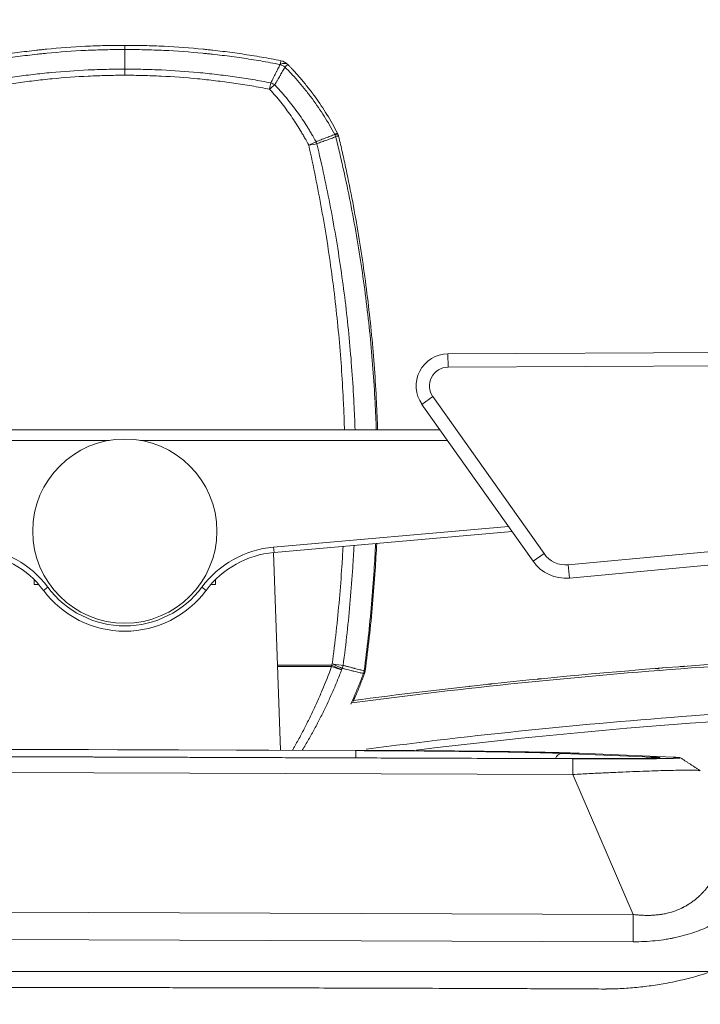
# Model space of a CAD drawing. Header units: millimetres. Extents: x 0 to 594, y 0 to 420.
# Tile 77 of 256: x 254 to 267, y 164 to 182. Entities that reach past the tile are written whole.
import ezdxf

# ---------------------------------------------------------------- set-up
doc = ezdxf.new("R2010")
doc.units = ezdxf.units.MM
doc.layers.add('1', color=7, linetype='Continuous', true_color=0xffffff)
doc.styles.add('Arial Unicode MS', font='txt')
doc.dimstyles.get("Standard").update_dxf_attribs({"dimtxt": 0.18, "dimasz": 0.18, "dimexe": 0.18, "dimexo": 0.0625, "dimgap": 0.09, "dimtad": 0, "dimtih": 1, "dimtoh": 1, "dimdec": 4, "dimzin": 0, "dimdsep": 46, "dimtxsty": 'Standard', "dimcen": 0.09, "dimadec": 0, "dimazin": 0, "dimtfac": 1, "dimtdec": 4, "dimtofl": 0, "dimtmove": 0, "dimatfit": 3, "dimfxl": 0, "dimtolj": 1, "dimtzin": 0, "dimarcsym": 0})

# ---------------------------------------------------------------- blocks, each defined once
blk = doc.blocks.new('_U6')
at = {"layer": '1', "color": 18, "lineweight": 13}
for p, q in [((249.492, 222.88), (249.492, 205.581)), ((345.447, 147.949), (345.447, 209.581)), ((249.492, 207.581), (266.947, 207.581)), ((345.447, 207.581), (327.992, 207.581))]:
    blk.add_line(p, q, dxfattribs=at)
at = {"layer": '1', "color": 18}
for points in [[(249.492, 207.581), (252.992, 208.519), (252.992, 206.643)], [(345.447, 207.581), (341.947, 206.643), (341.947, 208.519)]]:
    blk.add_solid(points, dxfattribs=at)
at = {"layer": '1', "color": 18, "linetype": 'Continuous', "lineweight": 13, "char_height": 3.5, "attachment_point": 7, "line_spacing_factor": 1.047437, "style": 'Arial Unicode MS'}
for s, insert in [('\\fArial Unicode MS|b0|i0;\\W1.0000;LCG (DRY WEIGHT)', (281.299, 204.945)), ('\\fArial Unicode MS|b0|i0;\\W1.0000;1.92', (268.632, 204.945))]:
    blk.add_mtext(s, dxfattribs=dict(at, insert=insert))
blk = doc.blocks.new('_U9')
at = {"layer": '1', "color": 18, "lineweight": 13}
for p, q in [((249.492, 164.64), (361.654, 164.64)), ((359.654, 164.64), (359.654, 150.774)), ((359.654, 124.367), (359.654, 138.607)), ((160.769, 124.367), (361.654, 124.367))]:
    blk.add_line(p, q, dxfattribs=at)
at = {"layer": '1', "color": 18}
for points in [[(359.654, 164.64), (360.592, 161.14), (358.717, 161.14)], [(359.654, 124.367), (358.717, 127.867), (360.592, 127.867)]]:
    blk.add_solid(points, dxfattribs=at)
at = {"layer": '1', "color": 18, "linetype": 'Continuous', "lineweight": 13, "char_height": 3.5, "attachment_point": 7, "rotation": 90, "line_spacing_factor": 1.047437, "style": 'Arial Unicode MS'}
for s, insert in [('\\fArial Unicode MS|b0|i0;\\W1.0000;SINGLE POINT LIFT* EYE', (369.695, 140.265)), ('\\fArial Unicode MS|b0|i0;\\W1.0000;0.81', (362.633, 140.265))]:
    blk.add_mtext(s, dxfattribs=dict(at, insert=insert))
blk = doc.blocks.new('_U10')
at = {"layer": '1', "color": 18, "lineweight": 13}
for p, q in [((249.492, 222.88), (380.277, 222.88)), ((378.277, 222.88), (378.277, 151.235)), ((378.277, 124.367), (378.277, 139.069)), ((160.769, 124.367), (380.277, 124.367))]:
    blk.add_line(p, q, dxfattribs=at)
at = {"layer": '1', "color": 18}
for points in [[(378.277, 222.88), (379.215, 219.38), (377.339, 219.38)], [(378.277, 124.367), (377.339, 127.867), (379.215, 127.867)]]:
    blk.add_solid(points, dxfattribs=at)
at = {"layer": '1', "color": 18, "linetype": 'Continuous', "lineweight": 13, "char_height": 3.5, "attachment_point": 7, "rotation": 90, "line_spacing_factor": 1.047437, "style": 'Arial Unicode MS'}
for s, insert in [('\\fArial Unicode MS|b0|i0;\\W1.0000;LIFTING STROPS* EYE', (388.318, 140.726)), ('\\fArial Unicode MS|b0|i0;\\W1.0000;1.97', (381.256, 140.726))]:
    blk.add_mtext(s, dxfattribs=dict(at, insert=insert))

msp = doc.modelspace()

# ---------------------------------------------------------------- linework, layer by layer
at = {"layer": '1', "color": 155, "linetype": 'Continuous', "lineweight": 13}
for p, q in [((255.721, 181.993), (255.721, 181.915)), ((255.721, 181.547), (255.721, 181.432)), ((261.777, 176.212), (273.222, 176.272)), ((261.777, 176.212), (261.778, 175.962)), ((273.223, 176.022), (261.778, 175.962)), ((261.29, 175.265), (261.494, 175.41)), ((261.494, 175.41), (263.576, 172.469)), ((263.372, 172.325), (261.29, 175.265)), ((250.179, 174.79), (261.627, 174.79)), ((250.04, 174.59), (255.43, 174.59)), ((256.015, 174.59), (261.768, 174.59)), ((258.508, 172.59), (262.912, 172.975)), ((258.508, 172.59), (262.912, 172.975)), ((262.912, 172.975), (258.508, 172.59)), ((262.979, 172.881), (258.517, 172.49)), ((262.979, 172.881), (258.517, 172.49)), ((264.03, 172.26), (271.554, 172.958)), ((271.577, 172.709), (264.054, 172.011)), ((258.517, 172.49), (258.508, 172.59)), ((258.517, 172.49), (258.508, 172.59)), ((258.638, 168.788), (258.509, 172.489)), ((263.372, 172.325), (263.576, 172.469)), ((264.03, 172.26), (264.054, 172.011)), ((254.022, 171.892), (254.022, 171.983)), ((257.422, 171.983), (257.422, 171.892)), ((254.108, 171.892), (254.022, 171.892)), ((254.198, 171.781), (254.278, 171.841)), ((254.198, 171.781), (254.278, 171.841)), ((257.247, 171.781), (257.167, 171.841)), ((257.247, 171.781), (257.167, 171.841)), ((257.422, 171.892), (257.336, 171.892)), ((258.583, 170.376), (259.596, 170.376)), ((259.596, 170.354), (258.584, 170.354)), ((259.596, 170.376), (259.596, 170.354)), ((265.688, 170.317), (265.682, 170.317)), ((260.11, 168.782), (243.699, 168.84)), ((243.824, 168.834), (260.048, 168.778)), ((247.708, 168.68), (264.118, 168.623)), ((263.993, 168.628), (247.769, 168.685)), ((260.048, 168.642), (260.048, 168.778)), ((263.923, 168.726), (265.622, 168.655)), ((263.993, 168.628), (263.993, 168.628)), ((266.001, 168.654), (264.238, 168.728)), ((264.117, 168.331), (247.707, 168.388)), ((265.247, 165.709), (264.117, 168.331)), ((247.14, 165.772), (265.247, 165.709)), ((265.247, 165.709), (265.245, 165.196)), ((265.245, 165.196), (247.138, 165.259))]:
    msp.add_line(p, q, dxfattribs=at)
msp.add_circle((255.722, 172.89), 1.725, dxfattribs=at)
for centre, radius, start, end in [((258.597, 181.46), 0.25, 44.243, 78.757), ((259.485, 180.234), 0.25, 13.3476, 27.5782), ((261.78, 175.612), 0.6, 90.3, 215.3), ((261.78, 175.612), 0.35, 90.3, 215.3), ((252.773, 170.722), 1.875, 36.6307, 85), ((252.773, 170.722), 1.875, 36.6307, 85), ((252.773, 170.722), 1.875, 36.6307, 85), ((258.671, 170.722), 1.875, 95, 143.3693), ((258.671, 170.722), 1.875, 95, 143.3693), ((258.671, 170.722), 1.875, 95, 143.3693), ((252.773, 170.722), 1.775, 36.6307, 85), ((252.773, 170.722), 1.775, 36.6307, 85), ((258.671, 170.722), 1.775, 95, 143.3693), ((258.671, 170.722), 1.775, 95, 143.3693), ((263.984, 172.758), 0.75, 215.3, 275.3), ((263.984, 172.758), 0.5, 215.3, 275.3), ((255.722, 172.915), 1.9, 216.6307, 323.3693), ((255.722, 172.915), 1.9, 216.6307, 323.3693), ((255.722, 172.915), 1.8, 216.6307, 323.3693), ((255.722, 172.915), 1.8, 216.6307, 323.3693), ((255.722, 172.915), 1.8, 216.6307, 323.3693), ((265.692, 170.167), 0.15, 75.069, 94.5358), ((259.977, 170.304), 0.25, 339.6951, 352.3258)]:
    msp.add_arc(centre, radius, start, end, dxfattribs=at)
for centre, major_axis, ratio, start_param, end_param in [((258.597, 181.46), (0.049, 0.245), 0.0027, 0, 0.782212), ((258.597, 181.46), (-0.179, -0.174), 0.496812, 3.141593, 4.089453), ((258.597, 181.46), (0.179, 0.174), 0.496694, 0, 0.94809), ((258.597, 181.46), (-0.221, 0.117), 0.693692, 4.498086, 4.91855), ((258.597, 181.46), (0.179, 0.174), 0.008427, 0, 0.780761), ((258.435, 181.151), (0.048, 0.245), 0.015101, 0.972789, 1.493094), ((258.435, 181.151), (-0.185, -0.169), 0.05846, 4.123209, 4.659032), ((258.435, 181.151), (-0.222, 0.115), 0.544332, 4.566628, 4.885274), ((259.485, 180.234), (0.222, 0.116), 0.007966, 0, 0.686469), ((259.485, 180.234), (-0.243, -0.058), 0.294119, 3.141593, 3.866572), ((259.485, 180.232), (-0.243, -0.058), 0.293847, 3.141593, 3.866653), ((259.485, 180.232), (-0.094, 0.231), 0.771843, 4.599206, 4.789927), ((259.485, 180.232), (0.243, 0.058), 0.010026, 0, 0.683844), ((259.168, 180.102), (0.222, 0.115), 0.064144, 0.877993, 1.537511), ((259.168, 180.102), (0.244, 0.055), 0.07048, 0.883751, 1.554948), ((259.168, 180.102), (-0.095, 0.231), 0.635311, 4.660089, 4.818972), ((259.596, 170.374), (-0.229, 0.101), 0.008044, 3.744548, 4.715954), ((259.596, 170.374), (-0.234, 0.088), 0.07459, 1.59888, 2.536736), ((259.608, 170.4), (-0.229, 0.1), 0.008222, 3.742911, 4.715984), ((259.608, 170.4), (0.248, -0.033), 0.008895, 0.602895, 1.571985), ((259.608, 170.4), (0.063, 0.242), 0.82153, 4.587308, 4.817692), ((265.673, 170.166), (0.012, -0.15), 0.80816, 2.686988, 3.141593), ((259.977, 170.304), (0.063, 0.242), 0.924076, 4.620114, 4.82616), ((259.977, 170.304), (0.248, -0.033), 0.472719, 5.836603, 6.283185), ((259.977, 170.304), (0.248, -0.033), 0.472761, 5.836621, 6.283185), ((259.977, 170.304), (-0.234, 0.087), 0.005274, 2.751186, 3.141593), ((259.977, 170.304), (0.248, -0.033), 0.000555, 0, 0.389514), ((263.923, 168.576), (-0.006, -0.15), 0.939601, 3.182397, 4.391926), ((265.621, 168.505), (-0.006, -0.15), 0.939601, 3.182397, 3.450709)]:
    msp.add_ellipse(centre, major_axis=major_axis, ratio=ratio, start_param=start_param, end_param=end_param, dxfattribs=at)
for points, degree, knots in [([(252.796, 181.705), (252.916, 181.729), (253.037, 181.752), (253.218, 181.783), (253.279, 181.793), (253.4, 181.813), (253.461, 181.822), (253.643, 181.849), (253.764, 181.865), (253.947, 181.888), (254.038, 181.899), (254.129, 181.908), (254.19, 181.915), (254.221, 181.918), (254.496, 181.945), (254.74, 181.963), (255.046, 181.978), (255.108, 181.981), (255.23, 181.985), (255.291, 181.987), (255.475, 181.992), (255.598, 181.993), (255.721, 181.993)], 3, [0, 0, 0, 0, 0.125, 0.125, 0.1875, 0.1875, 0.25, 0.25, 0.375, 0.375, 0.4375, 0.46875, 0.46875, 0.5, 0.5, 0.75, 0.75, 0.8125, 0.8125, 0.875, 0.875, 1, 1, 1, 1]), ([(255.721, 181.915), (255.599, 181.915), (255.477, 181.914), (255.294, 181.909), (255.233, 181.907), (255.111, 181.903), (255.05, 181.901), (254.745, 181.886), (254.502, 181.868), (254.229, 181.842), (254.198, 181.839), (254.138, 181.833), (254.047, 181.823), (253.956, 181.813), (253.774, 181.791), (253.653, 181.774), (253.472, 181.748), (253.412, 181.739), (253.291, 181.72), (253.231, 181.71), (253.051, 181.679), (252.931, 181.657), (252.811, 181.634)], 3, [0, 0, 0, 0, 0.125, 0.125, 0.1875, 0.1875, 0.25, 0.25, 0.5, 0.5, 0.53125, 0.53125, 0.5625, 0.625, 0.625, 0.75, 0.75, 0.8125, 0.8125, 0.875, 0.875, 1, 1, 1, 1]), ([(255.721, 181.993), (255.843, 181.993), (255.966, 181.992), (256.15, 181.987), (256.211, 181.985), (256.334, 181.981), (256.395, 181.978), (256.701, 181.963), (256.946, 181.945), (257.221, 181.918), (257.251, 181.915), (257.312, 181.908), (257.404, 181.899), (257.495, 181.888), (257.677, 181.865), (257.799, 181.849), (257.981, 181.822), (258.041, 181.813), (258.163, 181.793), (258.223, 181.783), (258.404, 181.752), (258.525, 181.729), (258.645, 181.705)], 3, [0, 0, 0, 0, 0.125, 0.125, 0.1875, 0.1875, 0.25, 0.25, 0.5, 0.5, 0.53125, 0.53125, 0.5625, 0.625, 0.625, 0.75, 0.75, 0.8125, 0.8125, 0.875, 0.875, 1, 1, 1, 1]), ([(258.631, 181.634), (258.511, 181.657), (258.391, 181.679), (258.21, 181.71), (258.15, 181.72), (258.03, 181.739), (257.969, 181.748), (257.788, 181.774), (257.667, 181.791), (257.486, 181.813), (257.395, 181.823), (257.304, 181.833), (257.243, 181.839), (257.213, 181.842), (256.94, 181.868), (256.696, 181.886), (256.392, 181.901), (256.331, 181.903), (256.209, 181.907), (256.148, 181.909), (255.965, 181.914), (255.843, 181.915), (255.721, 181.915)], 3, [0, 0, 0, 0, 0.125, 0.125, 0.1875, 0.1875, 0.25, 0.25, 0.375, 0.375, 0.4375, 0.46875, 0.46875, 0.5, 0.5, 0.75, 0.75, 0.8125, 0.8125, 0.875, 0.875, 1, 1, 1, 1]), ([(252.982, 181.29), (253.095, 181.311), (253.208, 181.332), (253.378, 181.36), (253.435, 181.369), (253.548, 181.386), (253.605, 181.394), (253.775, 181.419), (253.946, 181.441), (254.117, 181.46), (254.231, 181.472), (254.288, 181.478), (254.574, 181.504), (254.803, 181.521), (255.09, 181.534), (255.147, 181.536), (255.262, 181.54), (255.319, 181.542), (255.491, 181.546), (255.606, 181.547), (255.721, 181.547)], 3, [0, 0, 0, 0, 0.125, 0.125, 0.1875, 0.1875, 0.25, 0.25, 0.375, 0.4375, 0.4375, 0.5, 0.5, 0.75, 0.75, 0.8125, 0.8125, 0.875, 0.875, 1, 1, 1, 1]), ([(255.721, 181.547), (255.836, 181.547), (255.95, 181.546), (256.122, 181.542), (256.18, 181.54), (256.294, 181.536), (256.352, 181.534), (256.638, 181.521), (256.867, 181.504), (257.153, 181.478), (257.21, 181.472), (257.324, 181.46), (257.495, 181.441), (257.666, 181.419), (257.836, 181.394), (257.893, 181.386), (258.007, 181.369), (258.063, 181.36), (258.233, 181.332), (258.346, 181.311), (258.459, 181.29)], 3, [0, 0, 0, 0, 0.125, 0.125, 0.1875, 0.1875, 0.25, 0.25, 0.5, 0.5, 0.5625, 0.5625, 0.625, 0.75, 0.75, 0.8125, 0.8125, 0.875, 0.875, 1, 1, 1, 1]), ([(258.459, 181.29), (258.467, 181.305), (258.474, 181.321), (258.489, 181.351), (258.497, 181.366), (258.519, 181.411), (258.534, 181.44), (258.552, 181.476), (258.555, 181.483), (258.562, 181.497), (258.573, 181.518), (258.583, 181.539), (258.604, 181.58), (258.618, 181.607), (258.631, 181.633)], 3, [0, 0, 0, 0, 0.125, 0.125, 0.25, 0.25, 0.5, 0.5, 0.5625, 0.5625, 0.625, 0.75, 0.75, 1, 1, 1, 1]), ([(258.723, 181.584), (258.708, 181.559), (258.693, 181.533), (258.67, 181.493), (258.658, 181.473), (258.646, 181.453), (258.638, 181.439), (258.634, 181.432), (258.614, 181.398), (258.598, 181.37), (258.573, 181.327), (258.564, 181.312), (258.547, 181.283), (258.538, 181.269), (258.53, 181.254)], 3, [0, 0, 0, 0, 0.25, 0.25, 0.375, 0.4375, 0.4375, 0.5, 0.5, 0.75, 0.75, 0.875, 0.875, 1, 1, 1, 1]), ([(259.655, 180.324), (259.624, 180.382), (259.593, 180.439), (259.527, 180.553), (259.493, 180.609), (259.423, 180.719), (259.351, 180.829), (259.275, 180.936), (259.226, 181.002), (259.216, 181.015), (259.196, 181.041), (259.166, 181.08), (259.136, 181.119), (259.075, 181.196), (258.991, 181.297), (258.86, 181.443), (258.77, 181.538), (258.723, 181.584)], 3, [0, 0, 0, 0, 0.125, 0.125, 0.25, 0.25, 0.375, 0.5, 0.5, 0.53125, 0.53125, 0.5625, 0.625, 0.625, 0.75, 0.875, 1, 1, 1, 1]), ([(258.776, 181.634), (258.788, 181.622), (258.799, 181.61), (258.822, 181.586), (258.856, 181.55), (258.89, 181.513), (258.957, 181.44), (259.044, 181.34), (259.128, 181.237), (259.189, 181.158), (259.219, 181.119), (259.249, 181.079), (259.269, 181.052), (259.278, 181.039), (259.327, 180.972), (259.403, 180.863), (259.475, 180.751), (259.544, 180.639), (259.578, 180.582), (259.644, 180.466), (259.675, 180.408), (259.706, 180.349)], 3, [0, 0, 0, 0, 0.03125, 0.03125, 0.0625, 0.125, 0.125, 0.25, 0.375, 0.375, 0.4375, 0.46875, 0.46875, 0.5, 0.5, 0.625, 0.75, 0.75, 0.875, 0.875, 1, 1, 1, 1]), ([(255.721, 181.432), (255.607, 181.432), (255.493, 181.431), (255.322, 181.427), (255.266, 181.425), (255.152, 181.421), (255.095, 181.419), (254.811, 181.405), (254.584, 181.389), (254.301, 181.361), (254.244, 181.356), (254.131, 181.343), (254.074, 181.337), (253.905, 181.316), (253.792, 181.301), (253.623, 181.277), (253.567, 181.268), (253.454, 181.251), (253.398, 181.242), (253.23, 181.213), (253.118, 181.193), (253.006, 181.171)], 3, [0, 0, 0, 0, 0.125, 0.125, 0.1875, 0.1875, 0.25, 0.25, 0.5, 0.5, 0.5625, 0.5625, 0.625, 0.625, 0.75, 0.75, 0.8125, 0.8125, 0.875, 0.875, 1, 1, 1, 1]), ([(258.435, 181.171), (258.323, 181.193), (258.212, 181.213), (258.043, 181.242), (257.987, 181.251), (257.875, 181.268), (257.818, 181.277), (257.649, 181.301), (257.537, 181.316), (257.367, 181.337), (257.311, 181.343), (257.198, 181.356), (257.141, 181.361), (256.858, 181.389), (256.631, 181.405), (256.347, 181.419), (256.29, 181.421), (256.176, 181.425), (256.119, 181.427), (255.948, 181.431), (255.835, 181.432), (255.721, 181.432)], 3, [0, 0, 0, 0, 0.125, 0.125, 0.1875, 0.1875, 0.25, 0.25, 0.375, 0.375, 0.4375, 0.4375, 0.5, 0.5, 0.75, 0.75, 0.8125, 0.8125, 0.875, 0.875, 1, 1, 1, 1]), ([(258.53, 181.254), (258.549, 181.234), (258.567, 181.214), (258.605, 181.173), (258.623, 181.153), (258.678, 181.091), (258.75, 181.007), (258.819, 180.922), (258.886, 180.835), (258.919, 180.791), (259.017, 180.657), (259.078, 180.566), (259.152, 180.449), (259.166, 180.426), (259.195, 180.378), (259.209, 180.355), (259.25, 180.283), (259.277, 180.235), (259.304, 180.187)], 3, [0, 0, 0, 0, 0.0625, 0.0625, 0.125, 0.125, 0.25, 0.375, 0.375, 0.5, 0.5, 0.75, 0.75, 0.8125, 0.8125, 0.875, 0.875, 1, 1, 1, 1]), ([(259.168, 180.12), (259.143, 180.168), (259.117, 180.215), (259.078, 180.285), (259.065, 180.308), (259.038, 180.355), (259.024, 180.378), (258.955, 180.492), (258.897, 180.582), (258.805, 180.714), (258.774, 180.757), (258.71, 180.843), (258.644, 180.927), (258.576, 181.01), (258.524, 181.071), (258.507, 181.091), (258.471, 181.131), (258.453, 181.151), (258.435, 181.171)], 3, [0, 0, 0, 0, 0.125, 0.125, 0.1875, 0.1875, 0.25, 0.25, 0.5, 0.5, 0.625, 0.625, 0.75, 0.875, 0.875, 0.9375, 0.9375, 1, 1, 1, 1]), ([(259.304, 180.187), (259.32, 180.193), (259.336, 180.199), (259.367, 180.211), (259.383, 180.217), (259.429, 180.235), (259.459, 180.246), (259.503, 180.264), (259.518, 180.269), (259.546, 180.28), (259.56, 180.286), (259.602, 180.302), (259.629, 180.312), (259.656, 180.323)], 3, [0, 0, 0, 0, 0.125, 0.125, 0.25, 0.25, 0.5, 0.5, 0.625, 0.625, 0.75, 0.75, 1, 1, 1, 1]), ([(259.673, 180.278), (259.647, 180.269), (259.619, 180.259), (259.577, 180.244), (259.563, 180.239), (259.534, 180.228), (259.52, 180.223), (259.475, 180.207), (259.445, 180.196), (259.399, 180.179), (259.383, 180.173), (259.351, 180.162), (259.335, 180.156), (259.319, 180.15)], 3, [0, 0, 0, 0, 0.25, 0.25, 0.375, 0.375, 0.5, 0.5, 0.75, 0.75, 0.875, 0.875, 1, 1, 1, 1]), ([(260.433, 174.79), (260.428, 174.962), (260.42, 175.133), (260.4, 175.515), (260.387, 175.724), (260.355, 176.143), (260.337, 176.352), (260.295, 176.769), (260.272, 176.977), (260.221, 177.393), (260.192, 177.601), (260.131, 178.016), (260.098, 178.222), (260.027, 178.636), (259.989, 178.842), (259.907, 179.254), (259.864, 179.459), (259.807, 179.716), (259.795, 179.767), (259.772, 179.87), (259.736, 180.023), (259.699, 180.176), (259.673, 180.278)], 3, [0, 0, 0, 0, 0.092585, 0.092585, 0.206012, 0.206012, 0.319439, 0.319439, 0.432865, 0.432865, 0.546292, 0.546292, 0.659719, 0.659719, 0.773146, 0.773146, 0.886573, 0.886573, 0.91493, 0.91493, 0.943287, 1, 1, 1, 1]), ([(259.728, 180.29), (259.753, 180.187), (259.788, 180.034), (259.822, 179.88), (259.845, 179.777), (259.856, 179.725), (259.911, 179.468), (259.952, 179.262), (260.03, 178.849), (260.104, 178.436), (260.167, 178.021), (260.226, 177.606), (260.254, 177.398), (260.303, 176.981), (260.326, 176.773), (260.366, 176.355), (260.383, 176.145), (260.414, 175.726), (260.426, 175.516), (260.445, 175.134), (260.452, 174.962), (260.458, 174.79)], 3, [0, 0, 0, 0, 0.056701, 0.085051, 0.085051, 0.113401, 0.113401, 0.226802, 0.226802, 0.340204, 0.453605, 0.453605, 0.567006, 0.567006, 0.680407, 0.680407, 0.793808, 0.793808, 0.907209, 0.907209, 1, 1, 1, 1]), ([(259.837, 174.79), (259.835, 174.851), (259.833, 174.912), (259.828, 175.075), (259.824, 175.177), (259.8, 175.687), (259.773, 176.094), (259.699, 176.906), (259.654, 177.311), (259.545, 178.119), (259.481, 178.522), (259.337, 179.324), (259.257, 179.723), (259.168, 180.12)], 3, [0, 0, 0, 0, 0.033981, 0.033981, 0.090806, 0.090806, 0.318104, 0.318104, 0.545403, 0.545403, 0.772701, 0.772701, 1, 1, 1, 1]), ([(259.319, 180.15), (259.367, 179.951), (259.413, 179.751), (259.499, 179.35), (259.54, 179.149), (259.616, 178.746), (259.652, 178.544), (259.72, 178.139), (259.751, 177.936), (259.809, 177.53), (259.836, 177.326), (259.884, 176.919), (259.928, 176.511), (259.98, 175.897), (260.005, 175.487), (260.023, 175.118), (260.03, 174.954), (260.035, 174.791)], 3, [0, 0, 0, 0, 0.113649, 0.113649, 0.227299, 0.227299, 0.340948, 0.340948, 0.454597, 0.454597, 0.568246, 0.568246, 0.681896, 0.795545, 0.909194, 0.909194, 1, 1, 1, 1]), ([(259.608, 170.403), (259.635, 170.605), (259.684, 171.01), (259.744, 171.619), (259.785, 172.149), (259.804, 172.477), (259.811, 172.602)], 3, [0, 0, 0, 0, 0.276587, 0.553174, 0.829761, 1, 1, 1, 1]), ([(260.016, 172.62), (260.009, 172.484), (259.99, 172.143), (259.949, 171.598), (259.889, 170.986), (259.839, 170.578), (259.812, 170.374)], 3, [0, 0, 0, 0, 0.18206, 0.454707, 0.727353, 1, 1, 1, 1]), ([(260.206, 170.273), (260.234, 170.482), (260.285, 170.899), (260.326, 171.317), (260.363, 171.735), (260.379, 171.945), (260.403, 172.321), (260.412, 172.489), (260.42, 172.656)], 3, [0, 0, 0, 0, 0.263401, 0.526801, 0.526801, 0.790202, 0.790202, 1, 1, 1, 1]), ([(260.441, 172.658), (260.433, 172.489), (260.423, 172.321), (260.399, 171.944), (260.383, 171.734), (260.346, 171.315), (260.304, 170.897), (260.253, 170.479), (260.224, 170.271)], 3, [0, 0, 0, 0, 0.21063, 0.21063, 0.473753, 0.473753, 0.736877, 1, 1, 1, 1]), ([(259.994, 169.716), (260.86, 169.831), (261.728, 169.935), (263.841, 170.163), (265.088, 170.276), (267.586, 170.459), (268.836, 170.529), (271.338, 170.626), (272.589, 170.653), (273.841, 170.659)], 3, [0, 0, 0, 0, 0.188751, 0.188751, 0.459167, 0.459167, 0.729584, 0.729584, 1, 1, 1, 1]), ([(273.842, 170.619), (271.34, 170.608), (268.837, 170.51), (264.212, 170.171), (262.089, 169.953), (259.976, 169.674)], 3, [0, 0, 0, 0, 0.540011, 0.540011, 1, 1, 1, 1]), ([(258.863, 168.783), (258.865, 168.787), (258.867, 168.791), (258.88, 168.812), (258.889, 168.829), (258.937, 168.914), (258.975, 168.983), (259.049, 169.122), (259.085, 169.192), (259.157, 169.332), (259.191, 169.403), (259.243, 169.511), (259.259, 169.546), (259.293, 169.618), (259.342, 169.727), (259.39, 169.836), (259.482, 170.055), (259.541, 170.204), (259.596, 170.354)], 3, [0, 0, 0, 0, 0.008462, 0.008462, 0.042653, 0.042653, 0.179417, 0.179417, 0.316181, 0.316181, 0.452945, 0.452945, 0.521327, 0.521327, 0.589709, 0.726472, 0.726472, 1, 1, 1, 1]), ([(259.784, 170.291), (259.757, 170.219), (259.699, 170.075), (259.639, 169.932), (259.576, 169.791), (259.544, 169.721), (259.495, 169.616), (259.47, 169.564), (259.445, 169.512), (259.428, 169.478), (259.419, 169.46), (259.376, 169.374), (259.34, 169.306), (259.268, 169.17), (259.231, 169.103), (259.175, 169.003), (259.155, 168.97), (259.117, 168.904), (259.086, 168.852), (259.055, 168.8), (259.044, 168.782)], 3, [0, 0, 0, 0, 0.137233, 0.274466, 0.274466, 0.411699, 0.411699, 0.480316, 0.514624, 0.514624, 0.548932, 0.548932, 0.686165, 0.686165, 0.823398, 0.823398, 0.892015, 0.892015, 0.960631, 1, 1, 1, 1]), ([(260.193, 170.223), (260.187, 170.225), (260.18, 170.227), (260.166, 170.23), (260.159, 170.231), (260.138, 170.236), (260.124, 170.24), (260.079, 170.251), (260.048, 170.258), (260.006, 170.268), (259.998, 170.27), (259.981, 170.274), (259.955, 170.281), (259.911, 170.291), (259.874, 170.3), (259.845, 170.307), (259.836, 170.31), (259.817, 170.314), (259.807, 170.317), (259.797, 170.319)], 3, [0, 0, 0, 0, 0.0625, 0.0625, 0.125, 0.125, 0.25, 0.25, 0.5, 0.5, 0.5625, 0.5625, 0.625, 0.75, 0.875, 0.875, 0.9375, 0.9375, 1, 1, 1, 1]), ([(259.812, 170.374), (259.822, 170.372), (259.831, 170.369), (259.851, 170.365), (259.86, 170.362), (259.888, 170.355), (259.925, 170.345), (259.961, 170.336), (259.986, 170.33), (259.995, 170.328), (260.012, 170.323), (260.02, 170.321), (260.061, 170.31), (260.093, 170.302), (260.152, 170.287), (260.18, 170.28), (260.206, 170.273)], 3, [0, 0, 0, 0, 0.0625, 0.0625, 0.125, 0.125, 0.25, 0.375, 0.375, 0.4375, 0.4375, 0.5, 0.5, 0.75, 0.75, 1, 1, 1, 1]), ([(265.78, 170.325), (265.78, 170.325), (265.78, 170.325), (265.78, 170.325), (265.78, 170.325), (265.781, 170.325), (265.781, 170.325), (265.782, 170.325), (265.783, 170.325), (265.784, 170.325), (265.785, 170.325), (265.787, 170.325), (265.789, 170.326), (265.792, 170.326), (265.795, 170.326), (265.798, 170.326), (265.799, 170.326)], 3, [0, 0, 0, 0, 0.05573, 0.111234, 0.166582, 0.22184, 0.277077, 0.332362, 0.387764, 0.443351, 0.49919, 0.599638, 0.69954, 0.7993, 0.899319, 1, 1, 1, 1]), ([(266.127, 170.351), (266.128, 170.352), (266.131, 170.352), (266.135, 170.352), (266.14, 170.353), (266.145, 170.353), (266.151, 170.353), (266.156, 170.354), (266.164, 170.354), (266.173, 170.355), (266.184, 170.356), (266.196, 170.357), (266.204, 170.357), (266.208, 170.358)], 3, [0, 0, 0, 0, 0.072106, 0.143431, 0.2143, 0.285042, 0.355989, 0.427469, 0.499803, 0.624418, 0.749567, 0.874643, 1, 1, 1, 1]), ([(260.193, 170.223), (260.168, 170.154), (260.141, 170.086), (260.1, 169.984), (260.086, 169.95), (260.058, 169.882), (260.044, 169.848), (260.006, 169.759), (259.981, 169.704), (259.956, 169.649)], 3, [0, 0, 0, 0, 0.35461, 0.35461, 0.531915, 0.531915, 0.70922, 0.70922, 1, 1, 1, 1]), ([(260.211, 170.217), (260.186, 170.149), (260.16, 170.081), (260.12, 169.98), (260.106, 169.946), (260.079, 169.879), (260.065, 169.845), (260.035, 169.773), (260.018, 169.734), (260.001, 169.695)], 3, [0, 0, 0, 0, 0.387053, 0.387053, 0.58058, 0.58058, 0.774106, 0.774106, 1, 1, 1, 1]), ([(263.449, 170.117), (263.452, 170.117), (263.456, 170.118), (263.463, 170.118), (263.469, 170.119), (263.476, 170.12), (263.483, 170.12), (263.489, 170.121), (263.497, 170.122), (263.505, 170.123), (263.515, 170.124), (263.524, 170.124), (263.529, 170.125), (263.531, 170.125)], 3, [0, 0, 0, 0, 0.07222, 0.143628, 0.21454, 0.285277, 0.356163, 0.427521, 0.499666, 0.624409, 0.749379, 0.874696, 1, 1, 1, 1]), ([(262.175, 169.982), (262.175, 169.982), (262.175, 169.982), (262.175, 169.982), (262.175, 169.982), (262.176, 169.982), (262.176, 169.982), (262.177, 169.982), (262.178, 169.982), (262.179, 169.983), (262.18, 169.983), (262.182, 169.983), (262.184, 169.983), (262.187, 169.984), (262.19, 169.984), (262.193, 169.984), (262.194, 169.984)], 3, [0, 0, 0, 0, 0.055727, 0.111229, 0.166574, 0.221832, 0.27707, 0.332359, 0.387767, 0.443362, 0.499213, 0.599626, 0.699507, 0.79926, 0.899291, 1, 1, 1, 1]), ([(262.522, 170.02), (262.523, 170.021), (262.526, 170.021), (262.53, 170.021), (262.535, 170.022), (262.54, 170.022), (262.546, 170.023), (262.551, 170.024), (262.559, 170.024), (262.568, 170.025), (262.579, 170.027), (262.591, 170.028), (262.599, 170.029), (262.603, 170.029)], 3, [0, 0, 0, 0, 0.072063, 0.143359, 0.214213, 0.284954, 0.355914, 0.427422, 0.499798, 0.6244, 0.749564, 0.874636, 1, 1, 1, 1]), ([(260.244, 168.805), (262.27, 169.07), (264.304, 169.278), (268.839, 169.613), (271.341, 169.711), (273.842, 169.722)], 3, [0, 0, 0, 0, 0.449472, 0.449472, 1, 1, 1, 1]), ([(260.048, 168.778), (260.154, 168.777), (260.365, 168.776), (260.573, 168.775), (260.781, 168.774), (260.884, 168.773), (261.038, 168.772), (261.089, 168.772), (261.165, 168.772), (261.191, 168.771), (261.229, 168.771), (261.242, 168.771), (261.267, 168.771), (261.28, 168.771), (261.393, 168.77), (261.493, 168.769), (261.688, 168.767), (261.783, 168.766), (261.925, 168.765), (262.018, 168.764), (262.155, 168.762), (262.245, 168.761), (262.301, 168.76), (262.312, 168.76), (262.334, 168.76), (262.367, 168.76), (262.4, 168.759), (262.464, 168.758), (262.549, 168.757), (262.631, 168.756), (262.753, 168.754), (262.908, 168.752), (263.053, 168.749), (263.158, 168.747), (263.192, 168.746), (263.242, 168.745), (263.267, 168.745), (263.295, 168.744), (263.307, 168.744), (263.315, 168.744), (263.319, 168.744), (263.355, 168.743), (263.418, 168.742), (263.476, 168.74), (263.561, 168.738), (263.615, 168.737), (263.715, 168.734), (263.761, 168.732), (263.847, 168.729), (263.887, 168.728), (263.923, 168.726)], 3, [0, 0, 0, 0, 0.0625, 0.125, 0.125, 0.1875, 0.1875, 0.21875, 0.21875, 0.234375, 0.234375, 0.242187, 0.242187, 0.25, 0.25, 0.3125, 0.3125, 0.375, 0.375, 0.40625, 0.4375, 0.46875, 0.46875, 0.476562, 0.476562, 0.484375, 0.5, 0.5, 0.53125, 0.5625, 0.5625, 0.625, 0.6875, 0.6875, 0.71875, 0.71875, 0.734375, 0.742187, 0.746094, 0.746094, 0.75, 0.75, 0.78125, 0.8125, 0.8125, 0.875, 0.875, 0.9375, 0.9375, 1, 1, 1, 1]), ([(265.603, 168.636), (265.592, 168.636), (265.564, 168.635), (265.516, 168.634), (265.459, 168.633), (265.417, 168.632), (265.384, 168.632), (265.373, 168.632), (265.356, 168.632), (265.347, 168.631), (265.338, 168.631), (265.332, 168.631), (265.329, 168.631), (265.302, 168.631), (265.277, 168.631), (265.226, 168.63), (265.199, 168.63), (265.145, 168.63), (265.118, 168.629), (265.061, 168.629), (265.032, 168.629), (264.987, 168.629), (264.964, 168.628), (264.937, 168.628), (264.926, 168.628), (264.918, 168.628), (264.914, 168.628), (264.894, 168.628), (264.879, 168.628), (264.847, 168.628), (264.831, 168.628), (264.783, 168.628), (264.751, 168.628), (264.686, 168.628), (264.653, 168.627), (264.586, 168.627), (264.552, 168.627), (264.484, 168.627), (264.45, 168.627), (264.411, 168.627), (264.406, 168.627), (264.397, 168.627), (264.384, 168.627), (264.354, 168.627), (264.328, 168.627), (264.275, 168.628), (264.24, 168.628), (264.17, 168.628), (264.135, 168.628), (264.064, 168.628), (264.029, 168.628), (263.993, 168.628)], 3, [0, 0, 0, 0, 0.043011, 0.096177, 0.149343, 0.202509, 0.202509, 0.229092, 0.229092, 0.242384, 0.24903, 0.24903, 0.255675, 0.255675, 0.308842, 0.308842, 0.362008, 0.362008, 0.415174, 0.415174, 0.46834, 0.46834, 0.494923, 0.508214, 0.51486, 0.51486, 0.521506, 0.521506, 0.548089, 0.548089, 0.574672, 0.574672, 0.627838, 0.627838, 0.681004, 0.681004, 0.73417, 0.73417, 0.787336, 0.787336, 0.793982, 0.793982, 0.800627, 0.813919, 0.840502, 0.840502, 0.893668, 0.893668, 0.946834, 0.946834, 1, 1, 1, 1]), ([(264.118, 168.623), (264.374, 168.622), (264.862, 168.622), (265.296, 168.623), (265.66, 168.626), (265.93, 168.631), (266.098, 168.636), (266.133, 168.641), (266.135, 168.642)], 2, [0, 0, 0, 0.158162, 0.316324, 0.474486, 0.632649, 0.790811, 0.948973, 1, 1, 1]), ([(265.715, 168.641), (265.715, 168.641), (265.705, 168.64), (265.671, 168.638), (265.621, 168.637), (265.593, 168.636)], 3, [0, 0, 0, 0, 0.212586, 0.630186, 1, 1, 1, 1]), ([(265.622, 168.655), (265.634, 168.655), (265.656, 168.654), (265.675, 168.653), (265.693, 168.651), (265.7, 168.651), (265.714, 168.65), (265.72, 168.649), (265.73, 168.648), (265.734, 168.648), (265.74, 168.647), (265.742, 168.646), (265.743, 168.646), (265.744, 168.646), (265.744, 168.646), (265.744, 168.646), (265.744, 168.645), (265.744, 168.645), (265.743, 168.644), (265.741, 168.644), (265.735, 168.643), (265.73, 168.642), (265.72, 168.641), (265.714, 168.641), (265.7, 168.64), (265.691, 168.639), (265.672, 168.638), (265.662, 168.638), (265.644, 168.637), (265.638, 168.637), (265.63, 168.637), (265.628, 168.637), (265.625, 168.637), (265.62, 168.637), (265.615, 168.636), (265.609, 168.636), (265.606, 168.636), (265.603, 168.636)], 3, [0, 0, 0, 0, 0.075809, 0.151619, 0.151619, 0.227428, 0.227428, 0.303237, 0.303237, 0.379046, 0.379046, 0.454856, 0.454856, 0.464332, 0.464332, 0.473808, 0.49276, 0.530665, 0.530665, 0.606474, 0.606474, 0.682283, 0.682283, 0.758093, 0.758093, 0.833902, 0.833902, 0.909711, 0.909711, 0.947616, 0.947616, 0.957092, 0.957092, 0.966568, 0.98552, 0.98552, 1, 1, 1, 1]), ([(266.502, 168.401), (266.499, 168.402), (266.476, 168.407), (266.373, 168.413), (266.106, 168.411), (265.726, 168.402), (265.334, 168.388), (264.988, 168.373), (264.715, 168.361), (264.422, 168.347), (264.22, 168.336), (264.117, 168.331)], 3, [0, 0, 0, 0, 0.037708, 0.198409, 0.354893, 0.51137, 0.672078, 0.749285, 0.829601, 0.913139, 1, 1, 1, 1]), ([(265.247, 165.709), (265.275, 165.705), (265.304, 165.701), (265.362, 165.696), (265.391, 165.694), (265.448, 165.691), (265.477, 165.69), (265.534, 165.69), (265.563, 165.691), (265.62, 165.693), (265.649, 165.695), (265.681, 165.698), (265.685, 165.698), (265.692, 165.699), (265.695, 165.699), (265.706, 165.701), (265.727, 165.703), (265.755, 165.707), (265.776, 165.71), (265.79, 165.712), (265.797, 165.714), (265.818, 165.717), (265.859, 165.725), (265.899, 165.735), (265.978, 165.756), (266.028, 165.773), (266.1, 165.802), (266.124, 165.812), (266.153, 165.825), (266.159, 165.828), (266.17, 165.834), (266.187, 165.842), (266.215, 165.857), (266.237, 165.869), (266.253, 165.878), (266.258, 165.882), (266.269, 165.888), (266.274, 165.891), (266.3, 165.907), (266.319, 165.92), (266.358, 165.947), (266.376, 165.961), (266.412, 165.988), (266.429, 166.003), (266.463, 166.032), (266.479, 166.046), (266.51, 166.076), (266.525, 166.091), (266.555, 166.122), (266.569, 166.137), (266.596, 166.169), (266.609, 166.184), (266.625, 166.204), (266.628, 166.208), (266.635, 166.216), (266.644, 166.228), (266.653, 166.24), (266.671, 166.264), (266.682, 166.281), (266.715, 166.329), (266.735, 166.361), (266.772, 166.426), (266.789, 166.459), (266.82, 166.523), (266.834, 166.556), (266.859, 166.62), (266.871, 166.652), (266.886, 166.701), (266.891, 166.717), (266.898, 166.741), (266.901, 166.753), (266.904, 166.765), (266.907, 166.773), (266.908, 166.777), (266.917, 166.812), (266.923, 166.844), (266.935, 166.906), (266.939, 166.937), (266.946, 166.998), (266.949, 167.028), (266.952, 167.088), (266.952, 167.118), (266.951, 167.176), (266.949, 167.205), (266.944, 167.261), (266.941, 167.289), (266.932, 167.345), (266.926, 167.372), (266.917, 167.413), (266.913, 167.426), (266.909, 167.443), (266.908, 167.446), (266.906, 167.453), (266.905, 167.456), (266.902, 167.466), (266.892, 167.499), (266.88, 167.531), (266.867, 167.562), (266.865, 167.568), (266.862, 167.574)], 3, [0, 0, 0, 0, 0.019807, 0.019807, 0.039613, 0.039613, 0.05942, 0.05942, 0.079227, 0.079227, 0.099033, 0.099033, 0.101509, 0.101509, 0.103985, 0.103985, 0.108937, 0.11884, 0.123792, 0.123792, 0.128743, 0.128743, 0.138647, 0.158453, 0.158453, 0.198067, 0.198067, 0.217874, 0.217874, 0.222825, 0.222825, 0.227777, 0.23768, 0.247584, 0.247584, 0.252535, 0.252535, 0.257487, 0.257487, 0.277294, 0.277294, 0.2971, 0.2971, 0.316907, 0.316907, 0.336714, 0.336714, 0.35652, 0.35652, 0.376327, 0.376327, 0.396134, 0.396134, 0.401085, 0.401085, 0.406037, 0.41594, 0.41594, 0.435747, 0.435747, 0.47536, 0.47536, 0.514974, 0.514974, 0.554587, 0.554587, 0.594201, 0.594201, 0.614007, 0.614007, 0.623911, 0.628862, 0.628862, 0.633814, 0.633814, 0.673427, 0.673427, 0.713041, 0.713041, 0.752654, 0.752654, 0.792267, 0.792267, 0.831881, 0.831881, 0.871494, 0.871494, 0.911108, 0.911108, 0.930914, 0.930914, 0.935866, 0.935866, 0.940818, 0.940818, 0.950721, 0.990334, 0.990334, 1, 1, 1, 1]), ([(264.653, 164.311), (264.657, 164.311), (264.665, 164.311), (264.676, 164.311), (264.687, 164.311), (264.697, 164.311), (264.706, 164.311), (264.715, 164.311), (264.723, 164.311), (264.733, 164.311), (264.744, 164.311), (264.757, 164.312), (264.77, 164.312), (264.783, 164.312), (264.796, 164.312), (264.831, 164.313), (264.887, 164.314), (264.99, 164.318), (265.12, 164.325), (265.326, 164.341), (265.582, 164.37), (265.851, 164.414), (266.082, 164.462), (266.278, 164.508), (266.471, 164.561), (266.659, 164.619), (266.844, 164.682), (267.024, 164.75), (267.198, 164.823), (267.368, 164.899), (267.532, 164.98), (267.691, 165.064), (267.843, 165.152), (267.989, 165.241), (268.128, 165.333), (268.26, 165.427), (268.385, 165.522), (268.503, 165.619), (268.614, 165.715), (268.717, 165.812), (268.812, 165.908), (268.9, 166.004), (268.979, 166.099), (269.051, 166.193), (269.115, 166.284), (269.17, 166.374), (269.218, 166.461), (269.257, 166.546), (269.288, 166.629), (269.311, 166.708), (269.326, 166.783), (269.333, 166.856), (269.331, 166.925), (269.322, 166.99), (269.305, 167.051), (269.28, 167.109), (269.247, 167.163), (269.206, 167.213), (269.158, 167.259), (269.103, 167.301), (269.051, 167.333), (269.006, 167.356), (268.97, 167.373), (268.94, 167.386), (268.918, 167.394), (268.903, 167.4), (268.888, 167.405), (268.875, 167.41), (268.863, 167.414), (268.852, 167.418), (268.843, 167.42), (268.835, 167.423), (268.828, 167.425), (268.819, 167.428), (268.813, 167.43), (268.81, 167.431)], 3, [0, 0, 0, 0, 0.001182, 0.002305, 0.00337, 0.004376, 0.005323, 0.006211, 0.00704, 0.007811, 0.009116, 0.010419, 0.011721, 0.013023, 0.014323, 0.015623, 0.023429, 0.031245, 0.046873, 0.062489, 0.093793, 0.124968, 0.145771, 0.166585, 0.187453, 0.208301, 0.229115, 0.249939, 0.270706, 0.29152, 0.312424, 0.333235, 0.35405, 0.37491, 0.395681, 0.416503, 0.437415, 0.458228, 0.47906, 0.499948, 0.520732, 0.541564, 0.562479, 0.583297, 0.604129, 0.625011, 0.645801, 0.666633, 0.687541, 0.708345, 0.72917, 0.750046, 0.770809, 0.791628, 0.812534, 0.833324, 0.854144, 0.875021, 0.895781, 0.916601, 0.937509, 0.947925, 0.958339, 0.968754, 0.972696, 0.976614, 0.980507, 0.984377, 0.986944, 0.989548, 0.992189, 0.993678, 0.995476, 0.997583, 1, 1, 1, 1]), ([(267.412, 167.328), (267.44, 167.316), (267.468, 167.303), (267.519, 167.276), (267.567, 167.248), (267.63, 167.202), (267.685, 167.152), (267.715, 167.116), (267.742, 167.079), (267.755, 167.06), (267.776, 167.02), (267.785, 166.999), (267.797, 166.967), (267.801, 166.956), (267.805, 166.939), (267.807, 166.934), (267.809, 166.925), (267.809, 166.922), (267.811, 166.917), (267.816, 166.891), (267.823, 166.841), (267.823, 166.792), (267.82, 166.742), (267.817, 166.717), (267.808, 166.664), (267.802, 166.638), (267.787, 166.584), (267.777, 166.556), (267.756, 166.5), (267.743, 166.471), (267.715, 166.413), (267.7, 166.383), (267.68, 166.349), (267.678, 166.345), (267.673, 166.338), (267.666, 166.326), (267.65, 166.3), (267.635, 166.277), (267.604, 166.231), (267.581, 166.2), (267.533, 166.138), (267.507, 166.107), (267.452, 166.045), (267.423, 166.014), (267.36, 165.952), (267.327, 165.92), (267.274, 165.874), (267.256, 165.858), (267.228, 165.835), (267.218, 165.827), (267.204, 165.815), (267.199, 165.812), (267.189, 165.804), (267.145, 165.769), (267.099, 165.735), (267.012, 165.676), (266.967, 165.647), (266.873, 165.59), (266.823, 165.563), (266.746, 165.523), (266.72, 165.51), (266.68, 165.49), (266.659, 165.481), (266.639, 165.472), (266.625, 165.465), (266.618, 165.462), (266.555, 165.435), (266.497, 165.412), (266.379, 165.369), (266.319, 165.349), (266.194, 165.313), (266.131, 165.296), (266.049, 165.278), (266.024, 165.272), (265.999, 165.267), (265.982, 165.264), (265.974, 165.262), (265.932, 165.254), (265.899, 165.248), (265.797, 165.232), (265.73, 165.223), (265.593, 165.209), (265.524, 165.204), (265.385, 165.197), (265.315, 165.196), (265.245, 165.196)], 3, [0, 0, 0, 0, 0.03125, 0.03125, 0.0625, 0.09375, 0.125, 0.15625, 0.15625, 0.1875, 0.1875, 0.21875, 0.21875, 0.234375, 0.234375, 0.242188, 0.242188, 0.246094, 0.246094, 0.25, 0.28125, 0.3125, 0.3125, 0.34375, 0.34375, 0.375, 0.375, 0.40625, 0.40625, 0.4375, 0.4375, 0.46875, 0.46875, 0.472656, 0.472656, 0.476563, 0.484375, 0.5, 0.5, 0.53125, 0.53125, 0.5625, 0.5625, 0.59375, 0.59375, 0.625, 0.625, 0.640625, 0.640625, 0.648438, 0.648438, 0.652344, 0.652344, 0.65625, 0.6875, 0.6875, 0.71875, 0.71875, 0.75, 0.75, 0.765625, 0.765625, 0.773438, 0.777344, 0.777344, 0.78125, 0.78125, 0.8125, 0.8125, 0.84375, 0.84375, 0.875, 0.875, 0.882813, 0.886719, 0.886719, 0.890625, 0.890625, 0.90625, 0.90625, 0.9375, 0.9375, 0.96875, 0.96875, 1, 1, 1, 1]), ([(332.987, 156.974), (332.896, 156.974), (332.76, 156.972), (332.579, 156.971), (331.761, 156.964), (330.262, 156.952), (322.994, 156.894), (310.639, 156.795), (296.104, 156.68), (284.475, 156.587), (275.754, 156.517), (267.033, 156.448), (258.311, 156.39), (249.59, 156.351), (240.869, 156.342), (232.147, 156.372), (223.426, 156.453), (214.706, 156.595), (205.988, 156.817), (197.273, 157.138), (190.015, 157.503), (184.212, 157.861), (180.588, 158.115), (177.69, 158.337), (174.793, 158.572), (171.173, 158.891), (166.835, 159.312), (162.503, 159.774), (158.181, 160.274), (153.875, 160.813), (150.306, 161.294), (147.466, 161.697), (144.637, 162.112), (141.124, 162.653), (136.951, 163.335), (133.512, 163.931), (130.786, 164.423), (129.115, 164.732), (128.125, 164.919), (127.81, 164.979)], 3, [0, 0, 0, 0, 0.001316, 0.001976, 0.002636, 0.013193, 0.023751, 0.108212, 0.192672, 0.234902, 0.277133, 0.319363, 0.361593, 0.403823, 0.446054, 0.488284, 0.530514, 0.572745, 0.614975, 0.657205, 0.699435, 0.720551, 0.741666, 0.752223, 0.762781, 0.783896, 0.805011, 0.826126, 0.847241, 0.868356, 0.889472, 0.900029, 0.910587, 0.931702, 0.952817, 0.973932, 0.98449, 0.995047, 1, 1, 1, 1]), ([(247.57, 164.36), (247.643, 164.359), (247.784, 164.359), (247.987, 164.358), (248.173, 164.357), (248.343, 164.356), (248.496, 164.356), (248.66, 164.355), (248.844, 164.354), (249.052, 164.354), (249.266, 164.353), (249.484, 164.352), (249.857, 164.351), (250.393, 164.349), (251.105, 164.347), (251.809, 164.345), (252.512, 164.344), (253.224, 164.342), (253.823, 164.341), (254.338, 164.34), (254.798, 164.339), (255.406, 164.338), (256.03, 164.337), (256.607, 164.336), (257.075, 164.335), (257.502, 164.334), (257.888, 164.333), (258.385, 164.332), (258.99, 164.331), (259.702, 164.329), (260.528, 164.327), (261.462, 164.324), (262.356, 164.321), (263.056, 164.318), (263.458, 164.317), (263.728, 164.315), (263.881, 164.315), (264.051, 164.314), (264.237, 164.313), (264.44, 164.312), (264.58, 164.312), (264.653, 164.311)], 3, [0, 0, 0, 0, 0.012831, 0.024697, 0.035596, 0.04553, 0.054498, 0.0625, 0.074452, 0.086678, 0.099178, 0.111952, 0.125, 0.164562, 0.206229, 0.25, 0.28811, 0.329777, 0.375, 0.393302, 0.420236, 0.455802, 0.5, 0.529773, 0.55716, 0.58216, 0.604773, 0.625, 0.669392, 0.711059, 0.75, 0.814529, 0.875, 0.907046, 0.9375, 0.945499, 0.954464, 0.964397, 0.975298, 0.987165, 1, 1, 1, 1])]:
    msp.add_open_spline(points, degree=degree, knots=knots, dxfattribs=at)
msp.add_rational_spline([(255.721, 181.915), (255.721, 181.745), (255.721, 181.547)], [0.500894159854, 0.498912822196, 0.501321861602], degree=2, dxfattribs=at)
for points, degree in [([(258.631, 181.634), (258.631, 181.634), (258.631, 181.634), (258.631, 181.633)], 3), ([(258.776, 181.634), (258.776, 181.634), (258.776, 181.634), (258.776, 181.634)], 3), ([(259.656, 180.323), (259.656, 180.323), (259.656, 180.324), (259.655, 180.324)], 3), ([(259.728, 180.29), (259.728, 180.29), (259.728, 180.291), (259.728, 180.291)], 3), ([(259.596, 170.376), (259.6, 170.385), (259.604, 170.394), (259.608, 170.403)], 3), ([(259.784, 170.291), (259.789, 170.3), (259.793, 170.31), (259.797, 170.319)], 3), ([(260.193, 170.223), (260.193, 170.223), (260.193, 170.223), (260.193, 170.223)], 3), ([(260.224, 170.27), (260.224, 170.27), (260.224, 170.271), (260.224, 170.271)], 3), ([(273.842, 169.587), (269.61, 169.568), (265.382, 169.3), (261.183, 168.787)], 3), ([(264.238, 168.728), (264.004, 168.737), (263.185, 168.755), (262.085, 168.77), (260.795, 168.78), (260.11, 168.782)], 2), ([(266.12, 168.647), (266.088, 168.65), (266.001, 168.654)], 2), ([(266.502, 168.401), (266.136, 168.642)], 1), ([(264.117, 168.331), (264.118, 168.623)], 1)]:
    msp.add_open_spline(points, degree=degree, dxfattribs=at)

# ---------------------------------------------------------------- dimensions: what is measured, and where the dimension line sits
at = {"layer": '1', "color": 18, "linetype": 'Continuous', "lineweight": 13}
for base, p2, text, picture, middle in [((378.277, 222.88), (249.492, 222.88), ' <> \\P\\fArial Unicode MS|b0|i0;\\C18;{\\H1.00x;\\fArial Unicode MS|b0|i0;LIFTING STROPS* EYE\\fArial Unicode MS|b0|i0;}\\C18;', '_U10', (378.277, 167.02)), ((359.654, 164.64), (249.492, 164.64), ' <> \\P\\fArial Unicode MS|b0|i0;\\C18;{\\H1.00x;\\fArial Unicode MS|b0|i0;SINGLE POINT LIFT* EYE\\fArial Unicode MS|b0|i0;}\\C18;', '_U9', (359.654, 201.723))]:
    dim = msp.add_linear_dim(base=base, p1=(160.769, 124.367), p2=p2, angle=90, text=text, dimstyle='Standard', override={"dimtxt": 3.5, "dimasz": 3.5, "dimexe": 2, "dimexo": 0, "dimgap": 1.5, "dimtih": 0, "dimtoh": 0, "dimdec": 2, "dimlfac": 0.02, "dimdsep": 46, "dimlunit": 2, "dimtxsty": 'Arial Unicode MS', "dimsah": 1, "dimse1": 0, "dimse2": 0, "dimsd1": 0, "dimsd2": 0, "dimclrd": 18, "dimclre": 18, "dimclrt": 18, "dimtol": 0, "dimtm": -0.1, "dimtfac": 1, "dimtdec": 2, "dimtofl": 1, "dimtmove": 0, "dimlwd": 13, "dimlwe": 13}, dxfattribs=at)
    dim.commit()
    dim.dimension.update_dxf_attribs({"geometry": picture, "text_midpoint": middle, "dimtype": 160})
dim = msp.add_linear_dim(base=(345.447, 207.581), p1=(249.492, 222.88), p2=(345.447, 147.949), text=' <> \\fArial Unicode MS|b0|i0;\\C18;{\\H1.00x;\\fArial Unicode MS|b0|i0;LCG (DRY WEIGHT)\\fArial Unicode MS|b0|i0;}\\C18;', dimstyle='Standard', override={"dimtxt": 3.5, "dimasz": 3.5, "dimexe": 2, "dimexo": 0, "dimgap": 1.5, "dimtih": 1, "dimtoh": 1, "dimdec": 2, "dimlfac": 0.02, "dimdsep": 46, "dimlunit": 2, "dimtxsty": 'Arial Unicode MS', "dimsah": 1, "dimse1": 0, "dimse2": 0, "dimsd1": 0, "dimsd2": 0, "dimclrd": 18, "dimclre": 18, "dimclrt": 18, "dimtol": 0, "dimtm": -0.1, "dimtfac": 1, "dimtdec": 2, "dimtofl": 1, "dimtmove": 0, "dimlwd": 13, "dimlwe": 13}, dxfattribs=at)
dim.commit()
dim.dimension.update_dxf_attribs({"geometry": '_U6', "text_midpoint": (297.469, 207.581), "dimtype": 160})

doc.saveas('drawing.dxf')
